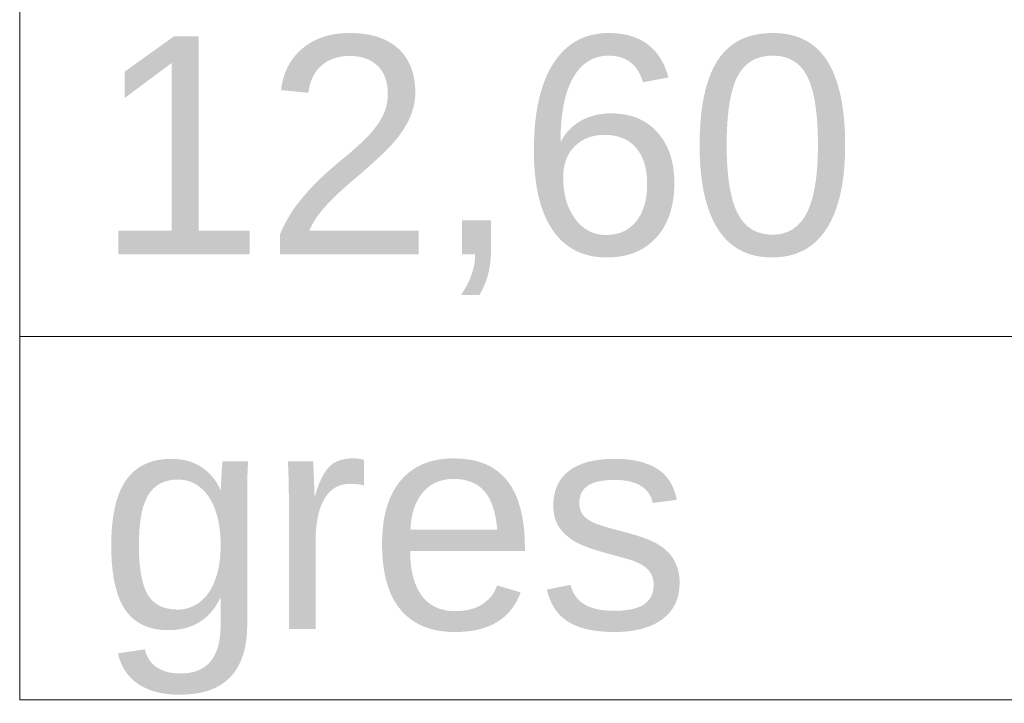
# Model space of a CAD drawing. Header units: millimetres. Extents: x -94648 to 68781, y -29623 to 11990.
# Tile 78 of 181: x -35049 to -34981, y -14273 to -14226. Entities that reach past the tile are written whole.
import ezdxf

# ---------------------------------------------------------------- set-up
doc = ezdxf.new("R2010")
doc.units = ezdxf.units.MM
doc.layers.add('-podklad', color=8, linetype='Continuous')
doc.layers.add('A_POWTARZALNE$0$A30_OPIS_POM', color=2, linetype='Continuous', lineweight=18)
doc.styles.add('A_POWTARZALNE$0$Arial', font='arial.ttf')

# ---------------------------------------------------------------- blocks, each defined once
blk = doc.blocks.new('A_POWTARZALNE$0$ddd')
at = {"color": 8}
for p, q in [((2946.569, 2004.641), (2946.569, 1929.641)), ((2946.569, 1954.641), (3105.604, 1954.641)), ((2946.569, 1929.641), (3105.604, 1929.641))]:
    blk.add_line(p, q, dxfattribs=at)
at = {"color": 8, "style": 'A_POWTARZALNE$0$Arial'}
for tag, p in [('NAZWA_POMIESZCZENIA', (2951.259, 1984.672)), ('POWIERZCHNIA', (2951.771, 1960.296)), ('RODZAJ_POSADZKI', (2951.991, 1934.53))]:
    blk.add_attdef(tag, p, '', height=15, dxfattribs=at)
blk = doc.blocks.new('Goscim_parter')
at = {"layer": 'A_POWTARZALNE$0$A30_OPIS_POM', "color": 8}
ref = blk.add_blockref('A_POWTARZALNE$0$ddd', (-37995.81, -16202.566), dxfattribs=at)
ref.add_attrib('POWIERZCHNIA', '12,60', (-35044.039, -14242.27), dxfattribs={"layer": '0', "color": 8, "height": 15, "rotation": 0, "style": 'A_POWTARZALNE$0$Arial'})
ref.add_attrib('RODZAJ_POSADZKI', 'gres', (-35043.819, -14268.036), dxfattribs={"layer": '0', "color": 8, "height": 15, "rotation": 0, "style": 'A_POWTARZALNE$0$Arial'})

msp = doc.modelspace()

# ---------------------------------------------------------------- block references
at = {"layer": '-podklad'}
msp.add_blockref('Goscim_parter', (0, 0), dxfattribs=at)

doc.saveas('drawing.dxf')
